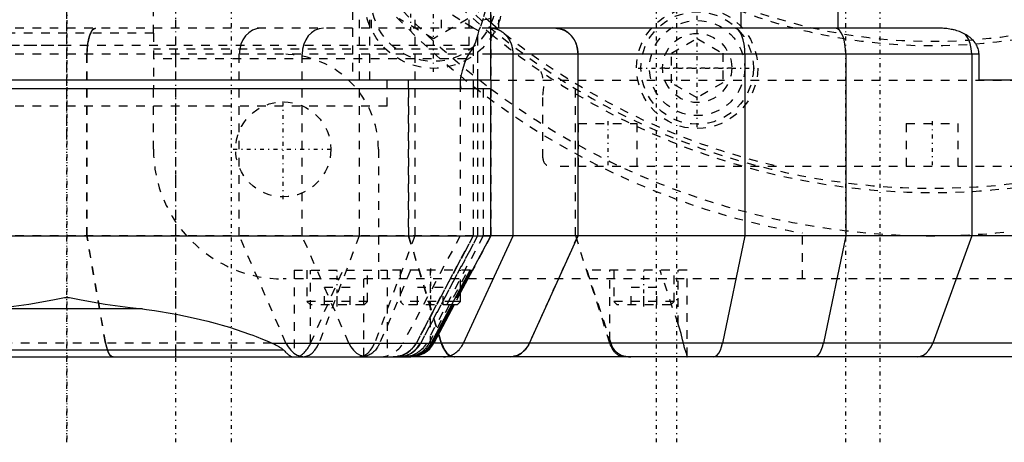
# Model space of a CAD drawing. Extents: x -545 to 345, y -109 to 109.
# Tile 8 of 15: x -105 to 8, y -109 to -60. Entities that reach past the tile are written whole.
import ezdxf

# ---------------------------------------------------------------- set-up
doc = ezdxf.new("R2010")
doc.units = 0
doc.linetypes.add('CENTER', pattern=[1.5, 0.45, -0.5, 0.05, -0.5])
doc.linetypes.add('DASHED', pattern=[2, 1, -1])
for name, color, linetype in [('AM_0', 7, 'CONTINUOUS'), ('AM_3', 7, 'DASHED'), ('AM_7', 7, 'CENTER')]:
    doc.layers.add(name, color=color, linetype=linetype)

msp = doc.modelspace()

# ---------------------------------------------------------------- linework, layer by layer
at = {"layer": 'AM_0', "color": 7, "linetype": 'CONTINUOUS'}
for p, q in [((-10.88, -61), (-10.88, 61)), ((-51, -67), (-51, -58)), ((-22.07, -61), (-22.07, -58)), ((-50.08, -61), (-50.08, -60)), ((0.94, -61), (-51, -61)), ((5.41, -64), (-50.98, -64)), ((-48.42, -85), (-48.42, -64)), ((-40.93, -85), (-40.93, -64)), ((-21.64, -64), (-21.64, -85)), ((-9.99, -64), (-9.99, -85)), ((4.57, -64), (4.57, -85)), ((5.41, -67), (5.41, -64)), ((-51, -67), (-149, -67)), ((-63, -68), (-63, -67)), ((-53.04, -67), (-53.04, -68)), ((-52.56, -67), (-52.56, -68)), ((-52.52, -68), (-52.52, -67)), ((-51, -67), (-51, -68)), ((55.16, -67), (5.41, -67)), ((-51, -68), (-149, -68)), ((-51, -85), (-51, -68)), ((-149, -85), (-51, -85)), ((-54.17, -97.41), (-48.42, -85)), ((-53.13, -89), (-51, -85)), ((40, -85), (-50.98, -85)), ((-46.53, -97.41), (-40.93, -85)), ((-21.64, -85), (-24.22, -97.41)), ((-9.99, -85), (-12.57, -97.41)), ((4.57, -85), (0.07, -97.41)), ((-57.89, -97.41), (-53.39, -89)), ((-53.13, -89), (-54.5, -91.58)), ((-53.26, -89), (-54.5, -91.33)), ((-53.39, -89), (-54.5, -91.07)), ((-53.39, -89), (-53.13, -89)), ((-100.29, -92.13), (-99.71, -92.13)), ((-54.5, -92.6), (-54.5, -91.07)), ((-55.54, -93), (-57.92, -97.45)), ((-55.39, -93), (-57.74, -97.41)), ((-55.26, -93), (-57.6, -97.41)), ((-54.9, -93), (-55.54, -93)), ((-54.5, -92.6), (-55.32, -92.6)), ((-54.9, -93), (-54.5, -92.6)), ((-91.26, -93.47), (-108.74, -93.47)), ((-76.33, -97.41), (-57.89, -97.41)), ((-57.97, -97.55), (-58, -97.59)), ((-58, -97.82), (-58, -97.59)), ((-57.74, -97.41), (-57.6, -97.41)), ((17.15, -97.41), (-57.6, -97.41)), ((-139.75, -99), (-60.25, -99)), ((-74.95, -98.24), (-125.05, -98.24)), ((30.75, -99), (-60.48, -99))]:
    msp.add_line(p, q, dxfattribs=at)
for points in [[(-40.93, -64), (-40.98, -63.41), (-41.12, -62.85), (-41.36, -62.33), (-41.68, -61.88), (-42.06, -61.51), (-42.5, -61.23), (-42.98, -61.06), (-43.48, -61)], [(-21.64, -64), (-21.67, -63.41), (-21.73, -62.85), (-21.84, -62.33), (-21.99, -61.88), (-22.17, -61.51), (-22.37, -61.23), (-22.59, -61.06), (-22.82, -61)], [(-9.99, -64), (-10.01, -63.41), (-10.08, -62.85), (-10.19, -62.33), (-10.33, -61.88), (-10.51, -61.51), (-10.71, -61.23), (-10.93, -61.06), (-11.16, -61)], [(4.57, -64), (4.52, -63.35), (4.38, -62.74), (4.15, -62.18), (3.85, -61.71)], [(-48.77, -99), (-48.32, -98.95), (-47.87, -98.81), (-47.46, -98.57), (-47.09, -98.25), (-46.78, -97.86), (-46.53, -97.41)], [(-25.26, -99), (-25.05, -98.95), (-24.84, -98.81), (-24.65, -98.57), (-24.48, -98.25), (-24.34, -97.86), (-24.22, -97.41)], [(-13.6, -99), (-13.39, -98.95), (-13.19, -98.81), (-13, -98.57), (-12.83, -98.25), (-12.68, -97.86), (-12.57, -97.41)], [(-1.73, -99), (-1.37, -98.95), (-1.01, -98.81), (-0.68, -98.57), (-0.38, -98.25), (-0.13, -97.86), (0.07, -97.41)]]:
    msp.add_lwpolyline(points, dxfattribs=at)
for points in [[(-48.42, -64, 0), (-48.42, -63.98, 0), (-48.42, -63.93, 0), (-48.42, -63.89, 0), (-48.43, -63.87, 0), (-48.43, -63.85, 0), (-48.43, -63.8, 0), (-48.43, -63.76, 0), (-48.43, -63.72, 0), (-48.44, -63.68, 0), (-48.44, -63.63, 0), (-48.44, -63.61, 0), (-48.45, -63.59, 0), (-48.45, -63.55, 0), (-48.46, -63.5, 0), (-48.47, -63.46, 0), (-48.47, -63.42, 0), (-48.48, -63.38, 0), (-48.48, -63.36, 0), (-48.49, -63.33, 0), (-48.5, -63.29, 0), (-48.51, -63.25, 0), (-48.51, -63.23, 0), (-48.52, -63.21, 0), (-48.53, -63.17, 0), (-48.54, -63.13, 0), (-48.54, -63.11, 0), (-48.55, -63.08, 0), (-48.56, -63.04, 0), (-48.57, -63, 0), (-48.58, -62.96, 0), (-48.6, -62.92, 0), (-48.61, -62.88, 0), (-48.62, -62.86, 0), (-48.63, -62.84, 0), (-48.64, -62.8, 0), (-48.66, -62.76, 0), (-48.67, -62.72, 0), (-48.69, -62.68, 0), (-48.7, -62.64, 0), (-48.71, -62.62, 0), (-48.72, -62.61, 0), (-48.74, -62.57, 0), (-48.76, -62.53, 0), (-48.78, -62.49, 0), (-48.8, -62.45, 0), (-48.82, -62.42, 0), (-48.83, -62.4, 0), (-48.84, -62.38, 0), (-48.86, -62.35, 0), (-48.88, -62.31, 0), (-48.9, -62.27, 0), (-48.92, -62.24, 0), (-48.94, -62.2, 0), (-48.95, -62.19, 0), (-48.97, -62.17, 0), (-48.99, -62.14, 0), (-49.01, -62.1, 0), (-49.04, -62.07, 0), (-49.06, -62.04, 0), (-49.09, -62, 0), (-49.1, -61.99, 0), (-49.11, -61.97, 0), (-49.14, -61.94, 0), (-49.16, -61.91, 0), (-49.18, -61.89, 0), (-49.19, -61.88, 0), (-49.22, -61.85, 0), (-49.24, -61.82, 0), (-49.26, -61.8, 0), (-49.27, -61.79, 0), (-49.3, -61.76, 0), (-49.33, -61.73, 0), (-49.36, -61.7, 0), (-49.38, -61.67, 0), (-49.41, -61.65, 0), (-49.43, -61.63, 0), (-49.44, -61.62, 0), (-49.47, -61.59, 0), (-49.5, -61.57, 0), (-49.53, -61.54, 0), (-49.57, -61.52, 0), (-49.6, -61.49, 0), (-49.61, -61.48, 0), (-49.63, -61.47, 0), (-49.66, -61.45, 0), (-49.69, -61.43, 0), (-49.73, -61.4, 0), (-49.76, -61.38, 0), (-49.79, -61.36, 0), (-49.81, -61.35, 0), (-49.82, -61.34, 0), (-49.86, -61.32, 0), (-49.89, -61.3, 0), (-49.93, -61.28, 0), (-49.96, -61.27, 0), (-49.99, -61.25, 0), (-50.01, -61.24, 0), (-50.03, -61.23, 0), (-50.06, -61.21, 0), (-50.1, -61.2, 0), (-50.13, -61.18, 0), (-50.17, -61.17, 0), (-50.21, -61.16, 0), (-50.22, -61.15, 0), (-50.24, -61.14, 0), (-50.28, -61.13, 0), (-50.31, -61.12, 0), (-50.33, -61.11, 0), (-50.35, -61.1, 0), (-50.39, -61.09, 0), (-50.42, -61.08, 0), (-50.44, -61.08, 0), (-50.46, -61.07, 0), (-50.5, -61.06, 0), (-50.53, -61.06, 0), (-50.57, -61.05, 0), (-50.61, -61.04, 0), (-50.64, -61.03, 0), (-50.66, -61.03, 0), (-50.68, -61.03, 0), (-50.72, -61.02, 0), (-50.76, -61.02, 0), (-50.79, -61.01, 0), (-50.83, -61.01, 0), (-50.87, -61.01, 0), (-50.89, -61, 0), (-50.91, -61, 0), (-50.94, -61, 0), (-50.98, -61, 0), (-51, -61, 0)], [(3.85, -61.71, 0), (3.77, -61.67, 0), (3.62, -61.59, 0), (3.47, -61.51, 0), (3.39, -61.48, 0), (3.31, -61.44, 0), (3.15, -61.38, 0), (3, -61.33, 0), (2.85, -61.28, 0), (2.69, -61.23, 0), (2.53, -61.19, 0), (2.45, -61.17, 0), (2.36, -61.15, 0), (2.2, -61.12, 0), (2.03, -61.09, 0), (1.86, -61.06, 0), (1.68, -61.04, 0), (1.51, -61.02, 0), (1.43, -61.02, 0), (1.35, -61.01, 0), (1.18, -61, 0), (1.02, -61, 0), (0.94, -61, 0)], [(5.41, -64, 0), (5.41, -63.99, 0), (5.41, -63.96, 0), (5.41, -63.94, 0), (5.4, -63.93, 0), (5.4, -63.92, 0), (5.4, -63.89, 0), (5.4, -63.87, 0), (5.4, -63.84, 0), (5.4, -63.82, 0), (5.4, -63.8, 0), (5.39, -63.78, 0), (5.39, -63.77, 0), (5.39, -63.75, 0), (5.39, -63.72, 0), (5.37, -63.64, 0), (5.36, -63.57, 0), (5.34, -63.5, 0), (5.3, -63.35, 0), (5.25, -63.21, 0), (5.19, -63.07, 0), (5.12, -62.94, 0), (5.04, -62.8, 0), (5, -62.74, 0), (4.95, -62.67, 0), (4.85, -62.54, 0), (4.75, -62.42, 0), (4.63, -62.3, 0), (4.51, -62.18, 0), (4.37, -62.07, 0), (4.3, -62.01, 0), (4.23, -61.96, 0), (4.08, -61.86, 0), (3.93, -61.76, 0), (3.85, -61.71, 0)], [(-54.54, -67.01, 0), (-54.55, -67.07, 0), (-54.56, -67.19, 0), (-54.56, -67.3, 0), (-54.56, -67.36, 0)], [(-54.56, -67.36, 0), (-54.56, -67.49, 0), (-54.53, -67.72, 0), (-54.47, -67.92, 0), (-54.43, -68, 0)], [(-108.74, -93.47, 0), (-107.3, -93.32, 0), (-104.42, -92.91, 0), (-101.63, -92.4, 0), (-100.29, -92.13, 0)], [(-99.71, -92.13, 0), (-98.37, -92.4, 0), (-95.58, -92.91, 0), (-92.7, -93.32, 0), (-91.26, -93.47, 0)], [(-91.26, -93.47, 0), (-90.8, -93.53, 0), (-89.88, -93.66, 0), (-88.97, -93.8, 0), (-88.52, -93.87, 0), (-88.07, -93.95, 0), (-87.18, -94.11, 0), (-86.29, -94.29, 0), (-85.42, -94.48, 0), (-84.56, -94.67, 0), (-83.71, -94.88, 0), (-83.29, -94.99, 0), (-82.87, -95.1, 0), (-82.05, -95.34, 0), (-81.23, -95.58, 0), (-80.44, -95.83, 0), (-79.66, -96.1, 0), (-78.89, -96.37, 0), (-78.51, -96.51, 0), (-78.14, -96.66, 0), (-77.4, -96.95, 0), (-76.69, -97.25, 0), (-76.33, -97.41, 0)], [(-76.33, -97.41, 0), (-76.29, -97.43, 0), (-76.19, -97.47, 0), (-76.1, -97.52, 0), (-76.05, -97.54, 0), (-76.01, -97.56, 0), (-75.92, -97.6, 0), (-75.83, -97.65, 0), (-75.75, -97.69, 0), (-75.67, -97.74, 0), (-75.58, -97.78, 0), (-75.55, -97.81, 0), (-75.51, -97.83, 0), (-75.43, -97.88, 0), (-75.36, -97.92, 0), (-75.29, -97.97, 0), (-75.22, -98.02, 0), (-75.15, -98.06, 0), (-75.12, -98.09, 0), (-75.09, -98.11, 0), (-75.04, -98.16, 0), (-74.98, -98.21, 0), (-74.95, -98.24, 0)], [(-60.48, -99, 0), (-60.41, -99, 0), (-60.26, -98.99, 0), (-60.1, -98.97, 0), (-60.03, -98.96, 0), (-59.95, -98.95, 0), (-59.79, -98.91, 0), (-59.64, -98.87, 0), (-59.48, -98.81, 0), (-59.33, -98.75, 0), (-59.18, -98.68, 0), (-59.11, -98.64, 0), (-59.03, -98.6, 0), (-58.89, -98.51, 0), (-58.75, -98.41, 0), (-58.62, -98.3, 0), (-58.49, -98.19, 0), (-58.37, -98.07, 0), (-58.31, -98, 0), (-58.25, -97.94, 0), (-58.15, -97.8, 0), (-58.05, -97.66, 0), (-58, -97.59, 0)], [(-58, -97.82, 0), (-58.05, -97.88, 0), (-58.15, -98.01, 0), (-58.26, -98.12, 0), (-58.32, -98.18, 0), (-58.38, -98.23, 0), (-58.5, -98.33, 0), (-58.63, -98.43, 0), (-58.76, -98.52, 0), (-58.89, -98.6, 0), (-59.03, -98.68, 0), (-59.1, -98.71, 0), (-59.17, -98.74, 0), (-59.32, -98.8, 0), (-59.46, -98.85, 0), (-59.6, -98.89, 0), (-59.75, -98.93, 0), (-59.9, -98.96, 0), (-59.97, -98.97, 0), (-60.04, -98.98, 0), (-60.19, -98.99, 0), (-60.33, -99, 0), (-60.4, -99, 0)], [(-58, -97.59, 0), (-58.03, -97.64, 0), (-58.1, -97.74, 0), (-58.17, -97.83, 0), (-58.2, -97.88, 0), (-58.24, -97.92, 0), (-58.32, -98.01, 0), (-58.4, -98.1, 0), (-58.48, -98.18, 0), (-58.57, -98.26, 0), (-58.66, -98.33, 0), (-58.7, -98.37, 0), (-58.75, -98.4, 0), (-58.84, -98.47, 0), (-58.94, -98.54, 0), (-59.04, -98.6, 0), (-59.13, -98.65, 0), (-59.24, -98.7, 0), (-59.29, -98.73, 0), (-59.34, -98.75, 0), (-59.44, -98.8, 0), (-59.55, -98.84, 0), (-59.6, -98.85, 0)], [(-57.74, -97.41, 0), (-57.77, -97.48, 0), (-57.86, -97.62, 0), (-57.95, -97.75, 0), (-58, -97.82, 0)], [(-58, -97.59, 0), (-57.98, -97.56, 0), (-57.94, -97.5, 0), (-57.91, -97.44, 0), (-57.89, -97.41, 0)], [(-57.92, -97.45, 0), (-57.93, -97.47, 0), (-57.94, -97.5, 0), (-57.96, -97.53, 0), (-57.97, -97.55, 0)], [(-56.48, -99, 0), (-56.4, -99, 0), (-56.24, -98.99, 0), (-56.09, -98.97, 0), (-56.01, -98.95, 0), (-55.93, -98.93, 0), (-55.78, -98.89, 0), (-55.63, -98.84, 0), (-55.48, -98.77, 0), (-55.34, -98.7, 0), (-55.2, -98.62, 0), (-55.13, -98.57, 0), (-55.06, -98.52, 0), (-54.93, -98.42, 0), (-54.81, -98.31, 0), (-54.69, -98.19, 0), (-54.58, -98.06, 0), (-54.48, -97.93, 0), (-54.43, -97.86, 0), (-54.38, -97.79, 0), (-54.29, -97.64, 0), (-54.21, -97.49, 0), (-54.17, -97.41, 0)], [(-74.95, -98.24, 0), (-74.91, -98.28, 0), (-74.82, -98.37, 0), (-74.74, -98.45, 0), (-74.7, -98.49, 0), (-74.67, -98.53, 0), (-74.59, -98.6, 0), (-74.52, -98.66, 0), (-74.45, -98.72, 0), (-74.39, -98.78, 0), (-74.32, -98.83, 0), (-74.29, -98.85, 0), (-74.26, -98.87, 0), (-74.2, -98.91, 0), (-74.15, -98.93, 0), (-74.1, -98.96, 0), (-74.06, -98.97, 0), (-74.02, -98.99, 0), (-74, -98.99, 0), (-73.99, -98.99, 0), (-73.96, -99, 0), (-73.94, -99, 0), (-73.93, -99, 0), (-73.93, -99, 0), (-73.93, -99, 0), (-73.93, -99, 0), (-73.92, -99, 0), (-73.92, -99, 0), (-73.92, -99, 0), (-73.92, -99, 0), (-73.92, -99, 0), (-73.92, -99, 0), (-73.92, -99, 0), (-73.92, -99, 0), (-73.92, -99, 0), (-73.92, -99, 0), (-73.92, -99, 0), (-73.92, -99, 0), (-73.92, -99, 0), (-73.92, -99, 0), (-73.92, -99, 0), (-73.92, -99, 0), (-73.92, -99, 0), (-73.92, -99, 0), (-73.92, -99, 0), (-73.92, -99, 0), (-73.92, -99, 0), (-73.92, -99, 0), (-73.92, -99, 0), (-73.92, -99, 0), (-73.92, -99, 0), (-73.92, -99, 0), (-73.92, -99, 0), (-73.92, -99, 0), (-73.92, -99, 0), (-73.92, -99, 0), (-73.92, -99, 0), (-73.92, -99, 0), (-73.92, -99, 0), (-73.92, -99, 0), (-73.92, -99, 0), (-73.92, -99, 0), (-73.92, -99, 0), (-73.92, -99, 0), (-73.92, -99, 0), (-73.92, -99, 0), (-73.92, -99, 0), (-73.92, -99, 0), (-73.92, -99, 0), (-73.92, -99, 0), (-73.92, -99, 0), (-73.92, -99, 0), (-73.92, -99, 0), (-73.92, -99, 0), (-73.92, -99, 0), (-73.92, -99, 0), (-73.92, -99, 0), (-73.92, -99, 0), (-73.92, -99, 0), (-73.92, -99, 0), (-73.92, -99, 0), (-73.92, -99, 0), (-73.92, -99, 0), (-73.92, -99, 0), (-73.92, -99, 0), (-73.92, -99, 0), (-73.92, -99, 0), (-73.92, -99, 0), (-73.92, -99, 0), (-73.92, -99, 0), (-73.92, -99, 0), (-73.92, -99, 0), (-73.92, -99, 0), (-73.92, -99, 0), (-73.92, -99, 0), (-73.92, -99, 0), (-73.92, -99, 0), (-73.92, -99, 0), (-73.92, -99, 0), (-73.92, -99, 0), (-73.92, -99, 0), (-73.92, -99, 0), (-73.92, -99, 0), (-73.92, -99, 0), (-73.92, -99, 0), (-73.92, -99, 0), (-73.92, -99, 0), (-73.92, -99, 0), (-73.92, -99, 0), (-73.92, -99, 0), (-73.92, -99, 0), (-73.92, -99, 0), (-73.92, -99, 0)], [(-60.18, -98.98, 0), (-60.23, -98.99, 0), (-60.33, -99, 0), (-60.43, -99, 0), (-60.48, -99, 0)]]:
    msp.add_polyline3d(points, dxfattribs=at)
msp.add_arc((-60.25, -96), 3, 270, 332, dxfattribs=at)
at = {"layer": 'AM_3', "color": 6, "linetype": 'DASHED'}
for p, q in [((-90, -61.58), (-90, 75)), ((-67, 67), (-67, -67)), ((-64.82, -61), (-64.82, 61)), ((-56.71, -61), (-56.71, 61)), ((-65, -67), (-65, -5.48)), ((-51, -41.45), (-51, -67)), ((-87.43, -99), (-87.43, -60)), ((-66.22, -60), (-66.22, -85)), ((-57.63, -62.2), (-61.59, -59.92)), ((-59.79, -60), (-59.79, -85)), ((-53.67, -59.92), (-57.63, -62.2)), ((-53.5, -63), (-53.5, -60)), ((-51, -61), (-146.07, -61)), ((-51.03, -61), (-51, -61)), ((-90, -61.58), (-110, -61.58)), ((-90, -61.58), (-90, -68)), ((-52.56, -61.74), (-52.56, -67)), ((-52.52, -61.74), (-52.56, -61.74)), ((-52.52, -67), (-52.52, -61.74)), ((-30.14, -63.89), (-27.17, -62.17)), ((-27.17, -62.17), (-24.2, -63.89)), ((-53.5, -63), (-146.5, -63)), ((-100, -63), (-146.5, -63)), ((-53.18, -63.43), (-90, -63.43)), ((-53.04, -63.2), (-53.04, -67)), ((-50.98, -64), (-149.05, -64)), ((-97.7, -85), (-97.7, -64)), ((-97.67, -85), (-97.67, -64)), ((-53.87, -64.52), (-90, -64.52)), ((-80.09, -85), (-80.09, -64)), ((-72.83, -85), (-72.83, -64)), ((-40.95, -64), (-40.95, -85)), ((-30.14, -67.31), (-30.14, -63.89)), ((-24.2, -63.89), (-24.2, -67.31)), ((-60.55, -67), (-60.55, -85)), ((-60.49, -85), (-60.49, -67)), ((-51, -67), (30.1, -67)), ((-41.21, -85), (-41.21, -67)), ((-90, -75), (-90, -68)), ((-63, -70), (-63, -68)), ((-54.56, -67.36), (-54.56, -85)), ((-53.06, -68), (-53.06, -85)), ((-53.04, -68), (-53.04, -85)), ((-53.03, -85), (-53.03, -68)), ((-52.56, -68), (-52.56, -85)), ((-52.52, -85), (-52.52, -68)), ((-51.9, -68), (-51.9, -85)), ((-51, -68), (-51, -85)), ((-27.17, -69.03), (-30.14, -67.31)), ((-24.2, -67.31), (-27.17, -69.03)), ((-45, -76), (-45, -68.74)), ((-63, -70), (-137, -70)), ((-63, -70), (-100, -70)), ((-40.9, -72), (-40.9, -77)), ((-40.9, -72), (-34.1, -72)), ((-34.1, -77), (-34.1, -72)), ((-3, -72), (-3, -77)), ((-3, -72), (3, -72)), ((3, -77), (3, -72)), ((-64, -75), (-64, -90)), ((40, -77), (-44, -77)), ((-50.98, -85), (-149.05, -85)), ((-95.55, -97.41), (-97.7, -85)), ((-95.52, -97.41), (-97.67, -85)), ((-74.69, -97.41), (-80.09, -85)), ((-67.42, -97.41), (-72.83, -85)), ((-66.22, -85), (-70.88, -97.41)), ((-59.79, -85), (-64.45, -97.41)), ((-54.56, -85), (-61.16, -97.41)), ((-60.55, -85), (-56.77, -97.41)), ((-56.71, -97.41), (-60.49, -85)), ((-53.06, -85), (-59.65, -97.41)), ((-59.62, -97.41), (-53.03, -85)), ((-53.04, -85), (-59.61, -97.41)), ((-52.56, -85), (-59.13, -97.41)), ((-59.1, -97.41), (-52.52, -85)), ((-51.9, -85), (-58.46, -97.41)), ((-51, -85), (-53.13, -89)), ((-40.95, -85), (-46.55, -97.41)), ((-37.25, -97.41), (-41.21, -85)), ((-15, -90), (-15, -84.68)), ((-73.76, -89), (-73.76, -99)), ((-73.76, -89), (-63, -89)), ((-72.26, -89), (-72.26, -92.6)), ((-71.84, -97.44), (-71.84, -89)), ((-71.84, -97.44), (-68.12, -89)), ((-65.68, -98.98), (-65.68, -89)), ((-65.26, -92.6), (-65.26, -89)), ((-60.29, -89), (-63.84, -97.41)), ((-63, -89), (-63, -99)), ((-53.39, -89), (-63, -89)), ((-61.5, -89), (-61.5, -92.6)), ((-58.13, -97.41), (-53.65, -89)), ((-58, -97.59), (-58, -89)), ((-54.5, -91.07), (-54.5, -89)), ((-39.91, -89), (-37.15, -97.41)), ((-28.31, -89), (-39.91, -89)), ((-37.25, -97.12), (-37.25, -89)), ((-36.81, -89), (-36.81, -92.6)), ((-29.37, -95.22), (-31.45, -89)), ((-29.81, -92.6), (-29.81, -89)), ((-29.37, -95.22), (-29.37, -89)), ((-28.31, -98.94), (-28.31, -89)), ((37.34, -90), (-75, -90)), ((-70.25, -93), (-70.25, -91)), ((-67.27, -91), (-70.25, -91)), ((-68.76, -93), (-68.76, -91)), ((-67.27, -93), (-67.27, -91)), ((-59.49, -93), (-59.49, -91)), ((-56.51, -91), (-59.49, -91)), ((-56.51, -93), (-56.51, -91)), ((-34.8, -93), (-34.8, -91)), ((-31.82, -91), (-34.8, -91)), ((-33.31, -93), (-33.31, -91)), ((-31.82, -93), (-31.82, -91)), ((-54.5, -91.07), (-55.54, -93)), ((-54.5, -91.33), (-55.39, -93)), ((-54.5, -91.58), (-55.26, -93)), ((-72.26, -92.6), (-71.86, -93)), ((-65.26, -92.6), (-72.26, -92.6)), ((-65.66, -93), (-71.86, -93)), ((-65.66, -93), (-65.26, -92.6)), ((-61.5, -92.6), (-61.1, -93)), ((-55.32, -92.6), (-61.5, -92.6)), ((-55.54, -93), (-61.1, -93)), ((-36.81, -92.6), (-36.41, -93)), ((-29.81, -92.6), (-36.81, -92.6)), ((-30.21, -93), (-36.41, -93)), ((-30.21, -93), (-29.81, -92.6)), ((-76.33, -97.41), (-123.67, -97.41)), ((-57.74, -97.41), (-57.89, -97.41))]:
    msp.add_line(p, q, dxfattribs=at)
for points in [[(-51.98, -60), (-51.48, -59.96), (-51, -59.83)], [(-96.72, -61), (-96.91, -61.06), (-97.09, -61.23), (-97.26, -61.51), (-97.41, -61.88), (-97.53, -62.33), (-97.62, -62.85), (-97.68, -63.41), (-97.7, -64)], [(-77.63, -61), (-78.11, -61.06), (-78.57, -61.23), (-79, -61.51), (-79.37, -61.88), (-79.68, -62.33), (-79.9, -62.85), (-80.04, -63.41), (-80.09, -64)], [(-70.37, -61), (-70.85, -61.06), (-71.31, -61.23), (-71.74, -61.51), (-72.11, -61.88), (-72.41, -62.33), (-72.64, -62.85), (-72.78, -63.41), (-72.83, -64)], [(-95.55, -97.41), (-95.45, -97.86), (-95.33, -98.25), (-95.19, -98.57), (-95.03, -98.81), (-94.86, -98.95), (-94.69, -99)], [(-74.69, -97.41), (-74.44, -97.86), (-74.14, -98.25), (-73.78, -98.57), (-73.38, -98.81), (-72.96, -98.95), (-72.52, -99)], [(-72.76, -99), (-72.37, -98.95), (-72.01, -98.81), (-71.66, -98.57), (-71.35, -98.25), (-71.09, -97.86), (-70.88, -97.41)], [(-67.42, -97.41), (-67.18, -97.86), (-66.88, -98.25), (-66.52, -98.57), (-66.12, -98.81), (-65.7, -98.95), (-65.25, -99)], [(-66.33, -99), (-65.95, -98.95), (-65.58, -98.81), (-65.23, -98.57), (-64.93, -98.25), (-64.66, -97.86), (-64.45, -97.41)], [(-62.26, -99), (-61.72, -98.95), (-61.2, -98.81), (-60.72, -98.57), (-60.28, -98.25), (-59.91, -97.86), (-59.62, -97.41)], [(-62.25, -99), (-61.71, -98.95), (-61.2, -98.81), (-60.71, -98.57), (-60.28, -98.25), (-59.91, -97.86), (-59.61, -97.41)], [(-61.77, -99), (-61.23, -98.95), (-60.72, -98.81), (-60.23, -98.57), (-59.8, -98.25), (-59.43, -97.86), (-59.13, -97.41)], [(-61.74, -99), (-61.2, -98.95), (-60.68, -98.81), (-60.2, -98.57), (-59.76, -98.25), (-59.39, -97.86), (-59.1, -97.41)], [(-56.77, -97.41), (-56.6, -97.86), (-56.38, -98.25), (-56.13, -98.57), (-55.85, -98.81), (-55.56, -98.95), (-55.25, -99)], [(-56.71, -97.41), (-56.54, -97.86), (-56.33, -98.25), (-56.08, -98.57), (-55.8, -98.81), (-55.5, -98.95), (-55.19, -99)]]:
    msp.add_lwpolyline(points, dxfattribs=at)
for points in [[(-52.43, -61.3, 0), (-53.13, -60.9, 0), (-54.61, -60.02, 0), (-56.16, -59.04, 0), (-56.96, -58.51, 0), (-57.76, -57.96, 0), (-59.4, -56.77, 0), (-61.06, -55.49, 0), (-62.74, -54.11, 0), (-64.41, -52.65, 0), (-66.08, -51.1, 0), (-66.91, -50.3, 0), (-67.74, -49.49, 0), (-69.37, -47.81, 0), (-70.97, -46.09, 0), (-72.53, -44.33, 0), (-74.07, -42.53, 0), (-75.63, -40.65, 0), (-76.4, -39.69, 0), (-77.18, -38.7, 0), (-78.74, -36.7, 0), (-80.29, -34.65, 0), (-81.06, -33.62, 0)], [(-51.47, -58.05, 0), (-51.59, -58.7, 0), (-51.89, -59.86, 0), (-52.24, -60.86, 0), (-52.43, -61.3, 0)], [(-97.67, -64, 0), (-97.67, -63.98, 0), (-97.67, -63.94, 0), (-97.67, -63.9, 0), (-97.67, -63.87, 0), (-97.67, -63.85, 0), (-97.67, -63.81, 0), (-97.67, -63.77, 0), (-97.67, -63.72, 0), (-97.67, -63.68, 0), (-97.66, -63.64, 0), (-97.66, -63.61, 0), (-97.66, -63.59, 0), (-97.66, -63.55, 0), (-97.66, -63.5, 0), (-97.66, -63.46, 0), (-97.65, -63.41, 0), (-97.65, -63.37, 0), (-97.65, -63.35, 0), (-97.65, -63.33, 0), (-97.64, -63.28, 0), (-97.64, -63.24, 0), (-97.64, -63.22, 0), (-97.64, -63.2, 0), (-97.63, -63.15, 0), (-97.63, -63.11, 0), (-97.63, -63.09, 0), (-97.62, -63.07, 0), (-97.62, -63.03, 0), (-97.61, -62.99, 0), (-97.61, -62.95, 0), (-97.6, -62.91, 0), (-97.6, -62.87, 0), (-97.6, -62.85, 0), (-97.59, -62.83, 0), (-97.59, -62.79, 0), (-97.58, -62.76, 0), (-97.58, -62.72, 0), (-97.57, -62.68, 0), (-97.56, -62.64, 0), (-97.56, -62.62, 0), (-97.56, -62.6, 0), (-97.55, -62.56, 0), (-97.54, -62.52, 0), (-97.54, -62.48, 0), (-97.53, -62.45, 0), (-97.52, -62.41, 0), (-97.52, -62.39, 0), (-97.51, -62.37, 0), (-97.51, -62.33, 0), (-97.5, -62.3, 0), (-97.49, -62.26, 0), (-97.48, -62.22, 0), (-97.47, -62.19, 0), (-97.47, -62.17, 0), (-97.46, -62.15, 0), (-97.45, -62.12, 0), (-97.45, -62.08, 0), (-97.44, -62.05, 0), (-97.43, -62.02, 0), (-97.42, -61.98, 0), (-97.41, -61.97, 0), (-97.41, -61.95, 0), (-97.4, -61.92, 0), (-97.39, -61.89, 0), (-97.38, -61.88, 0), (-97.38, -61.86, 0), (-97.37, -61.83, 0), (-97.36, -61.81, 0), (-97.35, -61.79, 0), (-97.35, -61.78, 0), (-97.34, -61.75, 0), (-97.33, -61.72, 0), (-97.32, -61.69, 0), (-97.31, -61.66, 0), (-97.3, -61.64, 0), (-97.29, -61.62, 0), (-97.28, -61.61, 0), (-97.27, -61.58, 0), (-97.26, -61.56, 0), (-97.25, -61.53, 0), (-97.24, -61.51, 0), (-97.22, -61.48, 0), (-97.22, -61.47, 0), (-97.21, -61.46, 0), (-97.2, -61.43, 0), (-97.19, -61.41, 0), (-97.17, -61.39, 0), (-97.16, -61.37, 0), (-97.15, -61.35, 0), (-97.14, -61.34, 0), (-97.14, -61.33, 0), (-97.12, -61.31, 0), (-97.11, -61.29, 0), (-97.1, -61.27, 0), (-97.09, -61.25, 0), (-97.07, -61.24, 0), (-97.07, -61.23, 0), (-97.06, -61.22, 0), (-97.05, -61.2, 0), (-97.04, -61.19, 0), (-97.02, -61.18, 0), (-97.01, -61.16, 0), (-97, -61.15, 0), (-96.99, -61.14, 0), (-96.98, -61.13, 0), (-96.97, -61.12, 0), (-96.95, -61.11, 0), (-96.95, -61.1, 0), (-96.94, -61.1, 0), (-96.93, -61.09, 0), (-96.91, -61.08, 0), (-96.91, -61.07, 0), (-96.9, -61.07, 0), (-96.88, -61.06, 0), (-96.87, -61.05, 0), (-96.86, -61.04, 0), (-96.84, -61.03, 0), (-96.83, -61.03, 0), (-96.82, -61.03, 0), (-96.81, -61.02, 0), (-96.8, -61.02, 0), (-96.78, -61.01, 0), (-96.77, -61.01, 0), (-96.76, -61.01, 0), (-96.74, -61, 0), (-96.73, -61, 0), (-96.73, -61, 0), (-96.71, -61, 0), (-96.7, -61, 0), (-96.69, -61, 0)], [(-52.43, -61.3, 0), (-52.44, -61.38, 0), (-52.48, -61.52, 0), (-52.51, -61.67, 0), (-52.52, -61.74, 0)], [(-43.5, -61, 0), (-43.48, -61, 0), (-43.45, -61, 0), (-43.41, -61, 0), (-43.39, -61, 0), (-43.38, -61, 0), (-43.34, -61.01, 0), (-43.3, -61.01, 0), (-43.27, -61.01, 0), (-43.23, -61.02, 0), (-43.19, -61.02, 0), (-43.17, -61.03, 0), (-43.15, -61.03, 0), (-43.12, -61.03, 0), (-43.08, -61.04, 0), (-43.04, -61.05, 0), (-43, -61.06, 0), (-42.97, -61.07, 0), (-42.95, -61.07, 0), (-42.93, -61.08, 0), (-42.89, -61.09, 0), (-42.86, -61.1, 0), (-42.84, -61.1, 0), (-42.82, -61.11, 0), (-42.78, -61.12, 0), (-42.75, -61.13, 0), (-42.73, -61.14, 0), (-42.71, -61.15, 0), (-42.68, -61.16, 0), (-42.64, -61.18, 0), (-42.61, -61.19, 0), (-42.58, -61.2, 0), (-42.54, -61.22, 0), (-42.53, -61.23, 0), (-42.51, -61.24, 0), (-42.48, -61.25, 0), (-42.44, -61.27, 0), (-42.41, -61.29, 0), (-42.38, -61.31, 0), (-42.35, -61.33, 0), (-42.33, -61.34, 0), (-42.31, -61.35, 0), (-42.28, -61.37, 0), (-42.25, -61.39, 0), (-42.21, -61.41, 0), (-42.18, -61.43, 0), (-42.15, -61.46, 0), (-42.13, -61.47, 0), (-42.12, -61.48, 0), (-42.09, -61.51, 0), (-42.05, -61.53, 0), (-42.02, -61.56, 0), (-41.99, -61.58, 0), (-41.96, -61.61, 0), (-41.95, -61.62, 0), (-41.93, -61.64, 0), (-41.9, -61.66, 0), (-41.87, -61.69, 0), (-41.85, -61.72, 0), (-41.82, -61.75, 0), (-41.79, -61.78, 0), (-41.78, -61.79, 0), (-41.76, -61.81, 0), (-41.74, -61.83, 0), (-41.71, -61.86, 0), (-41.7, -61.88, 0), (-41.69, -61.89, 0), (-41.66, -61.92, 0), (-41.64, -61.95, 0), (-41.63, -61.97, 0), (-41.61, -61.98, 0), (-41.59, -62.02, 0), (-41.57, -62.05, 0), (-41.54, -62.08, 0), (-41.52, -62.12, 0), (-41.49, -62.15, 0), (-41.48, -62.17, 0), (-41.47, -62.19, 0), (-41.45, -62.22, 0), (-41.43, -62.26, 0), (-41.4, -62.3, 0), (-41.38, -62.33, 0), (-41.36, -62.37, 0), (-41.35, -62.39, 0), (-41.34, -62.41, 0), (-41.32, -62.45, 0), (-41.3, -62.48, 0), (-41.28, -62.52, 0), (-41.27, -62.56, 0), (-41.25, -62.6, 0), (-41.24, -62.62, 0), (-41.23, -62.64, 0), (-41.21, -62.68, 0), (-41.2, -62.72, 0), (-41.18, -62.76, 0), (-41.17, -62.79, 0), (-41.15, -62.83, 0), (-41.15, -62.85, 0), (-41.14, -62.87, 0), (-41.13, -62.91, 0), (-41.11, -62.95, 0), (-41.1, -62.99, 0), (-41.09, -63.03, 0), (-41.08, -63.07, 0), (-41.07, -63.09, 0), (-41.07, -63.11, 0), (-41.06, -63.15, 0), (-41.05, -63.2, 0), (-41.04, -63.22, 0), (-41.04, -63.24, 0), (-41.03, -63.28, 0), (-41.02, -63.33, 0), (-41.01, -63.35, 0), (-41.01, -63.37, 0), (-41, -63.41, 0), (-41, -63.46, 0), (-40.99, -63.5, 0), (-40.98, -63.55, 0), (-40.98, -63.59, 0), (-40.97, -63.61, 0), (-40.97, -63.64, 0), (-40.97, -63.68, 0), (-40.96, -63.72, 0), (-40.96, -63.77, 0), (-40.96, -63.81, 0), (-40.96, -63.85, 0), (-40.96, -63.87, 0), (-40.95, -63.9, 0), (-40.95, -63.94, 0), (-40.95, -63.98, 0), (-40.95, -64, 0)], [(-52.56, -61.74, 0), (-52.64, -62.05, 0), (-52.8, -62.6, 0), (-52.96, -63.03, 0), (-53.04, -63.2, 0)], [(-53.18, -63.43, 0), (-53.31, -63.61, 0), (-53.55, -63.97, 0), (-53.77, -64.34, 0), (-53.87, -64.52, 0)], [(-53.04, -63.2, 0), (-53.06, -63.25, 0), (-53.11, -63.33, 0), (-53.15, -63.4, 0), (-53.18, -63.43, 0)], [(-53.87, -64.52, 0), (-54.04, -65.02, 0), (-54.32, -65.92, 0), (-54.5, -66.69, 0), (-54.54, -67.01, 0)], [(-28.76, -97.41, 0), (-28.85, -97.05, 0), (-29.03, -96.32, 0), (-29.25, -95.59, 0), (-29.37, -95.22, 0)], [(-94.66, -99, 0), (-94.68, -99, 0), (-94.74, -98.99, 0), (-94.8, -98.97, 0), (-94.83, -98.95, 0), (-94.86, -98.93, 0), (-94.92, -98.89, 0), (-94.98, -98.84, 0), (-95.03, -98.77, 0), (-95.08, -98.7, 0), (-95.13, -98.62, 0), (-95.16, -98.58, 0), (-95.18, -98.53, 0), (-95.23, -98.42, 0), (-95.28, -98.31, 0), (-95.32, -98.19, 0), (-95.36, -98.07, 0), (-95.4, -97.94, 0), (-95.42, -97.87, 0), (-95.44, -97.8, 0), (-95.47, -97.65, 0), (-95.51, -97.49, 0), (-95.52, -97.41, 0)], [(-73.41, -99, 0), (-73.38, -99, 0), (-73.31, -98.99, 0), (-73.23, -98.97, 0), (-73.19, -98.95, 0), (-73.15, -98.94, 0), (-73.07, -98.89, 0), (-72.98, -98.84, 0), (-72.88, -98.78, 0), (-72.79, -98.71, 0), (-72.69, -98.62, 0), (-72.64, -98.58, 0), (-72.59, -98.53, 0), (-72.5, -98.43, 0), (-72.4, -98.32, 0), (-72.3, -98.21, 0), (-72.21, -98.08, 0), (-72.12, -97.95, 0), (-72.08, -97.88, 0), (-72.03, -97.81, 0), (-71.95, -97.67, 0), (-71.87, -97.52, 0), (-71.84, -97.44, 0)], [(-63.84, -97.41, 0), (-63.87, -97.48, 0), (-63.94, -97.62, 0), (-64.02, -97.76, 0), (-64.06, -97.82, 0), (-64.1, -97.89, 0), (-64.18, -98.01, 0), (-64.26, -98.12, 0), (-64.35, -98.23, 0), (-64.45, -98.34, 0), (-64.56, -98.43, 0), (-64.61, -98.48, 0), (-64.66, -98.53, 0), (-64.78, -98.61, 0), (-64.89, -98.69, 0), (-65, -98.75, 0), (-65.12, -98.81, 0), (-65.24, -98.86, 0), (-65.3, -98.89, 0), (-65.36, -98.91, 0), (-65.49, -98.94, 0), (-65.62, -98.97, 0), (-65.68, -98.98, 0)], [(-59.65, -97.41, 0), (-59.69, -97.49, 0), (-59.79, -97.65, 0), (-59.89, -97.8, 0), (-59.95, -97.87, 0), (-60.01, -97.94, 0), (-60.12, -98.07, 0), (-60.25, -98.19, 0), (-60.38, -98.31, 0), (-60.52, -98.42, 0), (-60.68, -98.53, 0), (-60.75, -98.58, 0), (-60.83, -98.62, 0), (-60.99, -98.7, 0), (-61.15, -98.77, 0), (-61.31, -98.84, 0), (-61.49, -98.89, 0), (-61.66, -98.93, 0), (-61.75, -98.95, 0), (-61.85, -98.97, 0), (-62.03, -98.99, 0), (-62.2, -99, 0), (-62.29, -99, 0)], [(-58.46, -97.41, 0), (-58.5, -97.49, 0), (-58.59, -97.64, 0), (-58.69, -97.79, 0), (-58.75, -97.86, 0), (-58.81, -97.93, 0), (-58.92, -98.07, 0), (-59.05, -98.19, 0), (-59.19, -98.31, 0), (-59.33, -98.42, 0), (-59.48, -98.52, 0), (-59.55, -98.57, 0), (-59.63, -98.62, 0), (-59.79, -98.7, 0), (-59.95, -98.77, 0), (-60.12, -98.84, 0), (-60.29, -98.89, 0), (-60.46, -98.93, 0), (-60.55, -98.95, 0), (-60.64, -98.97, 0), (-60.82, -98.99, 0), (-61, -99, 0), (-61.09, -99, 0)], [(-60.74, -99, 0), (-60.66, -99, 0), (-60.5, -98.99, 0), (-60.33, -98.97, 0), (-60.25, -98.96, 0), (-60.17, -98.94, 0), (-60, -98.9, 0), (-59.84, -98.86, 0), (-59.74, -98.82, 0), (-59.71, -98.81, 0), (-59.68, -98.8, 0), (-59.67, -98.79, 0), (-59.66, -98.79, 0), (-59.63, -98.78, 0), (-59.6, -98.77, 0), (-59.51, -98.72, 0), (-59.35, -98.64, 0), (-59.27, -98.6, 0), (-59.19, -98.55, 0), (-59.04, -98.45, 0), (-58.89, -98.34, 0), (-58.75, -98.22, 0), (-58.62, -98.09, 0), (-58.49, -97.95, 0), (-58.43, -97.88, 0), (-58.38, -97.8, 0), (-58.27, -97.65, 0), (-58.17, -97.49, 0), (-58.13, -97.41, 0)], [(-46.55, -97.41, 0), (-46.59, -97.49, 0), (-46.67, -97.65, 0), (-46.76, -97.8, 0), (-46.81, -97.87, 0), (-46.86, -97.94, 0), (-46.96, -98.07, 0), (-47.06, -98.19, 0), (-47.18, -98.31, 0), (-47.3, -98.42, 0), (-47.43, -98.53, 0), (-47.5, -98.58, 0), (-47.56, -98.62, 0), (-47.7, -98.7, 0), (-47.83, -98.77, 0), (-47.97, -98.84, 0), (-48.12, -98.89, 0), (-48.27, -98.93, 0), (-48.35, -98.95, 0), (-48.43, -98.97, 0), (-48.58, -98.99, 0), (-48.73, -99, 0), (-48.8, -99, 0)], [(-35.66, -99, 0), (-35.71, -99, 0), (-35.82, -98.99, 0), (-35.93, -98.97, 0), (-35.98, -98.95, 0), (-36.03, -98.93, 0), (-36.14, -98.89, 0), (-36.24, -98.84, 0), (-36.34, -98.77, 0), (-36.44, -98.7, 0), (-36.54, -98.62, 0), (-36.59, -98.57, 0), (-36.63, -98.52, 0), (-36.72, -98.42, 0), (-36.81, -98.31, 0), (-36.89, -98.19, 0), (-36.97, -98.06, 0), (-37.04, -97.93, 0), (-37.07, -97.86, 0), (-37.1, -97.79, 0), (-37.17, -97.64, 0), (-37.22, -97.49, 0), (-37.25, -97.41, 0)], [(-37.15, -97.41, 0), (-37.12, -97.49, 0), (-37.06, -97.65, 0), (-36.98, -97.81, 0), (-36.94, -97.88, 0), (-36.9, -97.96, 0), (-36.81, -98.09, 0), (-36.71, -98.23, 0), (-36.6, -98.35, 0), (-36.49, -98.46, 0), (-36.42, -98.52, 0), (-36.4, -98.54, 0), (-36.38, -98.55, 0), (-36.36, -98.56, 0), (-36.35, -98.57, 0), (-36.33, -98.58, 0), (-36.31, -98.6, 0), (-36.3, -98.61, 0), (-36.29, -98.61, 0), (-36.27, -98.63, 0), (-36.24, -98.64, 0), (-36.23, -98.65, 0), (-36.22, -98.66, 0), (-36.2, -98.67, 0), (-36.17, -98.69, 0), (-36.15, -98.7, 0), (-36.13, -98.71, 0), (-36.1, -98.73, 0), (-36.09, -98.73, 0), (-36.08, -98.74, 0), (-36.05, -98.75, 0), (-36.03, -98.76, 0), (-35.94, -98.8, 0), (-35.79, -98.86, 0), (-35.63, -98.91, 0), (-35.46, -98.94, 0), (-35.38, -98.96, 0), (-35.29, -98.97, 0), (-35.12, -98.99, 0), (-34.94, -99, 0), (-34.85, -99, 0)], [(-28.31, -98.94, 0), (-28.31, -98.93, 0), (-28.31, -98.9, 0), (-28.32, -98.86, 0), (-28.33, -98.83, 0), (-28.34, -98.81, 0), (-28.35, -98.75, 0), (-28.37, -98.69, 0), (-28.4, -98.63, 0), (-28.42, -98.55, 0), (-28.45, -98.47, 0), (-28.47, -98.43, 0), (-28.48, -98.38, 0), (-28.51, -98.29, 0), (-28.55, -98.19, 0), (-28.58, -98.08, 0), (-28.62, -97.97, 0), (-28.65, -97.85, 0), (-28.67, -97.79, 0), (-28.68, -97.73, 0), (-28.72, -97.61, 0), (-28.75, -97.48, 0), (-28.76, -97.41, 0)], [(-65.68, -98.98, 0), (-65.73, -98.99, 0), (-65.82, -99, 0), (-65.91, -99, 0), (-65.96, -99, 0)], [(-59.97, -98.95, 0), (-60, -98.96, 0), (-60.08, -98.97, 0), (-60.15, -98.98, 0), (-60.18, -98.98, 0)], [(-59.79, -98.91, 0), (-59.82, -98.92, 0), (-59.88, -98.93, 0), (-59.94, -98.94, 0), (-59.96, -98.95, 0)], [(-59.6, -98.85, 0), (-59.63, -98.86, 0), (-59.7, -98.88, 0), (-59.76, -98.9, 0), (-59.79, -98.91, 0)], [(-28.36, -99, 0), (-28.35, -99, 0), (-28.35, -99, 0), (-28.34, -99, 0), (-28.34, -99, 0), (-28.34, -99, 0), (-28.34, -99, 0), (-28.33, -98.99, 0), (-28.33, -98.99, 0), (-28.33, -98.99, 0), (-28.32, -98.99, 0), (-28.32, -98.99, 0), (-28.32, -98.98, 0), (-28.32, -98.98, 0), (-28.32, -98.98, 0), (-28.31, -98.97, 0), (-28.31, -98.97, 0), (-28.31, -98.96, 0), (-28.31, -98.96, 0), (-28.31, -98.96, 0), (-28.31, -98.95, 0), (-28.31, -98.95, 0), (-28.31, -98.94, 0)]]:
    msp.add_polyline3d(points, dxfattribs=at)
for centre, radius in [((-57.63, -57.63), 8), ((-57.63, -57.63), 7.2), ((-27.17, -65.6), 7), ((-27.17, -65.6), 6.5), ((-27.17, -65.6), 5.5), ((-27.17, -65.59), 4), ((-75, -75), 5.5)]:
    msp.add_circle(centre, radius, dxfattribs=at)
for centre, radius, start, end in [((0, 0), 86, 100.0448, 259.9552), ((0, 0), 79.5, 59.7917, 300.2083), ((0, 0), 85, 126.8719, 233.1281), ((0, 0), 80, 129.6079, 230.3921), ((0, 0), 62.5, 181.8338, 44.7146), ((0, 0), 80, 230.3943, 0.3642), ((0, 0), 63, 181.8192, 357.5392), ((0, 0), 79, 200.1799, 229.7893), ((0, 0), 79, 229.7916, 257.0801), ((-75, -75), 11, 0, 90), ((-49.9, -67.73), 5, 348.305, 20.1231), ((0, 0), 85, 233.1301, 301.9657), ((-75, -75), 15, 180, 270), ((-44, -76), 1, 180, 270), ((-63.81, -96), 3, 270, 332)]:
    msp.add_arc(centre, radius, start, end, dxfattribs=at)
at = {"layer": 'AM_7', "color": 4, "linetype": 'CENTER'}
for p, q in [((-100, 108.9), (-100, -108.9)), ((-100, -108.9), (-100, 108.9)), ((-87.43, -108.9), (-87.43, 108.9)), ((-81, -108.9), (-81, 108.9)), ((-31.87, -108.9), (-31.87, 108.9)), ((-29.53, -108.9), (-29.53, 108.9)), ((-10, -108.9), (-10, 108.9)), ((-6.01, -108.9), (-6.01, 108.9)), ((-100, -73.7), (-100, 73.7)), ((-60.25, -61.31), (-60.25, -32.58)), ((-57.63, -66.03), (-57.63, -49.23)), ((-27.17, -72.42), (-27.17, -58.78)), ((-33.99, -65.6), (-20.35, -65.6)), ((-31.37, -65.59), (-22.97, -65.59)), ((-75, -80.78), (-75, -69.23)), ((-37.5, -71.75), (-37.5, -77.25)), ((0, -71.75), (0, -77.25)), ((-80.78, -75), (-69.23, -75)), ((-68.76, -93.2), (-68.76, -88.8)), ((-58, -88.8), (-58, -93.2)), ((-33.31, -93.2), (-33.31, -88.8))]:
    msp.add_line(p, q, dxfattribs=at)

doc.saveas('drawing.dxf')
